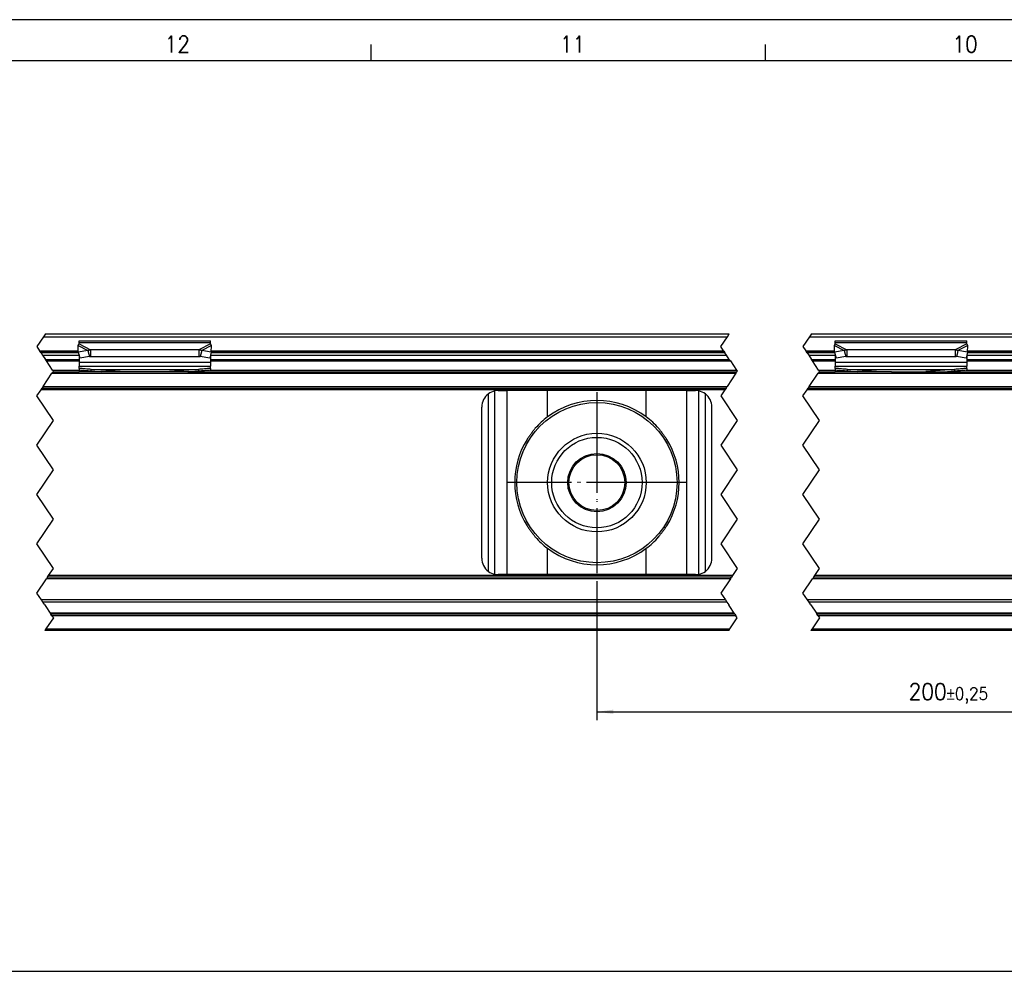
# Model space of a CAD drawing. Header units: millimetres. Extents: x -746 to 1206, y -530 to 959.
# Tile 11 of 46: x -481 to -361, y 386 to 502. Entities that reach past the tile are written whole.
import ezdxf

# ---------------------------------------------------------------- set-up
doc = ezdxf.new("R2010")
doc.units = ezdxf.units.MM
doc.linetypes.add('DOT_CENTER', pattern=[14, 12, -1, 0, -1])
doc.layers.add('1', color=7, linetype='Continuous')
doc.styles.add('CONVERTER_12', font='txt.shx', dxfattribs={"width": 0.9})
doc.dimstyles.new('ME10_DIM_33', dxfattribs={"dimtxt": 2, "dimasz": 2, "dimexe": 1, "dimexo": 1, "dimgap": 1, "dimtad": 1, "dimdsep": 46, "dimtxsty": 'CONVERTER_12', "dimsah": 1, "dimcen": 0.09, "dimclrd": 2, "dimclre": 2, "dimclrt": 2, "dimadec": 0, "dimazin": 0, "dimtol": 1, "dimtp": 0.4, "dimtm": 0.4, "dimtfac": 0.75, "dimtdec": 0, "dimtix": 1, "dimtmove": 0, "dimatfit": 3, "dimfxl": 1, "dimtolj": 1, "dimtzin": 0, "dimarcsym": 0})
doc.dimstyles.new('ME10_DIM_34', dxfattribs={"dimtxt": 2, "dimasz": 2, "dimexe": 1, "dimexo": 1, "dimgap": 1, "dimtad": 1, "dimdsep": 46, "dimtxsty": 'CONVERTER_12', "dimsah": 1, "dimcen": 0.09, "dimclrd": 2, "dimclre": 2, "dimclrt": 2, "dimadec": 0, "dimazin": 0, "dimtol": 1, "dimtp": 0.25, "dimtm": 0.25, "dimtfac": 0.75, "dimtdec": 0, "dimtix": 1, "dimtmove": 0, "dimatfit": 3, "dimfxl": 1, "dimtolj": 1, "dimtzin": 0, "dimarcsym": 0})

# ---------------------------------------------------------------- blocks, each defined once
blk = doc.blocks.new('SOPORTE_SV2-T__50', base_point=(-582.95, 427.45))
at = {"color": 2, "linetype": 'DOT_CENTER'}
for p, q in [((-477.79, 463.2), (-478.58, 462)), ((-477.55, 463.55), (-477.79, 463.2)), ((-395.38, 462), (-394.58, 463.2)), ((-394.58, 463.2), (-394.34, 463.55)), ((-384.58, 463.2), (-385.38, 462)), ((-384.34, 463.55), (-384.58, 463.2)), ((-478.58, 462), (-478.25, 461.5)), ((-478.25, 461.5), (-478.22, 461.45)), ((-478.08, 461.25), (-478.22, 461.45)), ((-478.08, 461.25), (-477.88, 460.95)), ((-395.04, 461.5), (-395.38, 462)), ((-395.01, 461.45), (-395.04, 461.5)), ((-395.01, 461.45), (-394.88, 461.25)), ((-394.68, 460.95), (-394.88, 461.25)), ((-385.38, 462), (-385.04, 461.5)), ((-385.04, 461.5), (-385.01, 461.45)), ((-384.88, 461.25), (-385.01, 461.45)), ((-384.88, 461.25), (-384.68, 460.95)), ((-477.88, 460.95), (-477.55, 460.45)), ((-477.42, 460.25), (-477.55, 460.45)), ((-476.68, 459.15), (-477.42, 460.25)), ((-394.34, 460.45), (-394.68, 460.95)), ((-394.34, 460.45), (-394.21, 460.25)), ((-394.21, 460.25), (-393.48, 459.15)), ((-384.68, 460.95), (-384.34, 460.45)), ((-384.21, 460.25), (-384.34, 460.45)), ((-383.48, 459.15), (-384.21, 460.25)), ((-476.62, 458.95), (-476.75, 458.75)), ((-476.58, 459), (-476.68, 459.15)), ((-476.62, 458.95), (-476.58, 459)), ((-393.54, 458.75), (-393.41, 458.95)), ((-393.48, 459.15), (-393.38, 459)), ((-393.38, 459), (-393.41, 458.95)), ((-383.41, 458.95), (-383.54, 458.75)), ((-383.38, 459), (-383.48, 459.15)), ((-383.41, 458.95), (-383.38, 459)), ((-477.82, 457.15), (-476.75, 458.75)), ((-393.54, 458.75), (-394.61, 457.15)), ((-384.61, 457.15), (-383.54, 458.75)), ((-478.58, 456), (-478.08, 456.75)), ((-478.08, 456.75), (-477.95, 456.95)), ((-477.82, 457.15), (-477.95, 456.95)), ((-394.88, 456.75), (-395.38, 456)), ((-394.74, 456.95), (-394.88, 456.75)), ((-394.74, 456.95), (-394.61, 457.15)), ((-385.38, 456), (-384.88, 456.75)), ((-384.88, 456.75), (-384.74, 456.95)), ((-384.61, 457.15), (-384.74, 456.95)), ((-476.58, 453), (-478.58, 456)), ((-395.38, 456), (-393.38, 453)), ((-383.38, 453), (-385.38, 456)), ((-478.58, 450), (-476.58, 453)), ((-393.38, 453), (-395.38, 450)), ((-385.38, 450), (-383.38, 453)), ((-476.58, 447), (-478.58, 450)), ((-395.38, 450), (-393.38, 447)), ((-383.38, 447), (-385.38, 450)), ((-478.58, 444), (-476.58, 447)), ((-393.38, 447), (-395.38, 444)), ((-385.38, 444), (-383.38, 447)), ((-476.58, 441), (-478.58, 444)), ((-395.38, 444), (-393.38, 441)), ((-383.38, 441), (-385.38, 444)), ((-478.58, 438), (-476.58, 441)), ((-393.38, 441), (-395.38, 438)), ((-385.38, 438), (-383.38, 441)), ((-476.58, 435), (-478.58, 438)), ((-395.38, 438), (-393.38, 435)), ((-383.38, 435), (-385.38, 438)), ((-477.15, 434.15), (-476.58, 435)), ((-393.38, 435), (-393.94, 434.15)), ((-383.94, 434.15), (-383.38, 435)), ((-478.58, 432), (-477.42, 433.75)), ((-477.28, 433.95), (-477.42, 433.75)), ((-477.28, 433.95), (-477.15, 434.15)), ((-394.21, 433.75), (-395.38, 432)), ((-394.21, 433.75), (-394.08, 433.95)), ((-393.94, 434.15), (-394.08, 433.95)), ((-385.38, 432), (-384.21, 433.75)), ((-384.08, 433.95), (-384.21, 433.75)), ((-384.08, 433.95), (-383.94, 434.15)), ((-478.03, 431.17), (-478.58, 432)), ((-395.38, 432), (-394.82, 431.17)), ((-384.82, 431.17), (-385.38, 432)), ((-477.84, 430.89), (-478.03, 431.17)), ((-477.63, 430.56), (-477.84, 430.89)), ((-477.63, 430.56), (-477.49, 430.36)), ((-477.49, 430.36), (-476.96, 429.57)), ((-394.82, 431.17), (-394.63, 430.89)), ((-394.63, 430.89), (-394.42, 430.56)), ((-394.28, 430.36), (-394.42, 430.56)), ((-393.75, 429.57), (-394.28, 430.36)), ((-384.63, 430.89), (-384.82, 431.17)), ((-384.42, 430.56), (-384.63, 430.89)), ((-384.42, 430.56), (-383.75, 429.57)), ((-476.58, 429), (-477.48, 427.65)), ((-476.96, 429.57), (-476.88, 429.45)), ((-476.75, 429.25), (-476.88, 429.45)), ((-476.75, 429.25), (-476.58, 429)), ((-394.28, 427.65), (-393.38, 429)), ((-393.68, 429.45), (-393.75, 429.57)), ((-393.68, 429.45), (-393.54, 429.25)), ((-393.38, 429), (-393.54, 429.25)), ((-383.38, 429), (-384.28, 427.65)), ((-383.75, 429.57), (-383.68, 429.45)), ((-383.54, 429.25), (-383.68, 429.45)), ((-383.54, 429.25), (-383.38, 429)), ((-477.48, 427.65), (-477.62, 427.45)), ((-394.41, 427.45), (-394.28, 427.65)), ((-384.28, 427.65), (-384.41, 427.45))]:
    blk.add_line(p, q, dxfattribs=at)
at = {"color": 3, "linetype": 'Continuous'}
for p, q in [((-477.79, 463.2), (-394.58, 463.2)), ((-473.45, 462.51), (-457.45, 462.51)), ((-381.45, 462.51), (-365.45, 462.51)), ((-478.25, 461.5), (-473.54, 461.5)), ((-473.52, 461.25), (-478.08, 461.25)), ((-473.56, 462.13), (-472.37, 461.51)), ((-473.45, 462.33), (-472.04, 461.6)), ((-457.45, 462.33), (-458.86, 461.6)), ((-457.34, 462.13), (-458.53, 461.51)), ((-394.88, 461.25), (-457.38, 461.25)), ((-457.36, 461.5), (-395.04, 461.5)), ((-385.04, 461.5), (-381.54, 461.5)), ((-381.52, 461.25), (-384.88, 461.25)), ((-381.56, 462.13), (-380.37, 461.51)), ((-381.45, 462.33), (-380.04, 461.6)), ((-365.45, 462.33), (-366.86, 461.6)), ((-365.34, 462.13), (-366.53, 461.51)), ((-319.76, 461.25), (-365.38, 461.25)), ((-365.36, 461.5), (-271.54, 461.5)), ((-477.88, 460.95), (-473.45, 460.95)), ((-477.42, 460.25), (-473.45, 460.25)), ((-473.45, 460.11), (-457.45, 460.11)), ((-457.45, 460.95), (-394.68, 460.95)), ((-457.45, 460.25), (-394.21, 460.25)), ((-384.68, 460.95), (-381.45, 460.95)), ((-384.21, 460.25), (-381.45, 460.25)), ((-381.45, 460.11), (-365.45, 460.11)), ((-365.45, 460.95), (-319.76, 460.95)), ((-365.45, 460.25), (-271.45, 460.25)), ((-476.68, 459.15), (-473.45, 459.15)), ((-471.96, 459.23), (-458.94, 459.23)), ((-471.96, 459.05), (-471.96, 459.12)), ((-458.94, 459.12), (-458.94, 459.05)), ((-457.54, 459.15), (-393.48, 459.15)), ((-383.48, 459.15), (-381.45, 459.15)), ((-379.96, 459.23), (-366.94, 459.23)), ((-379.96, 459.05), (-379.96, 459.12)), ((-366.94, 459.12), (-366.94, 459.05)), ((-365.54, 459.15), (-271.45, 459.15)), ((-476.75, 458.75), (-393.54, 458.75)), ((-383.54, 458.75), (-251.54, 458.75)), ((-394.88, 456.75), (-478.08, 456.75)), ((-477.82, 457.15), (-394.61, 457.15)), ((-422.85, 434.29), (-422.85, 456.61)), ((-421.38, 434.25), (-421.38, 456.65)), ((-416.46, 453.44), (-416.46, 456.65)), ((-404.44, 453.44), (-404.44, 456.65)), ((-399.52, 434.25), (-399.52, 456.65)), ((-398.05, 434.29), (-398.05, 456.61)), ((-252.88, 456.75), (-384.88, 456.75)), ((-384.61, 457.15), (-252.61, 457.15)), ((-423.65, 434.65), (-423.65, 456.25)), ((-397.25, 434.65), (-397.25, 456.25)), ((-416.46, 434.25), (-416.46, 437.46)), ((-404.44, 434.25), (-404.44, 437.46)), ((-394.21, 433.75), (-477.42, 433.75)), ((-393.94, 434.15), (-477.15, 434.15)), ((-252.21, 433.75), (-384.21, 433.75)), ((-251.94, 434.15), (-383.94, 434.15)), ((-394.63, 430.89), (-477.84, 430.89)), ((-252.63, 430.89), (-384.63, 430.89)), ((-393.75, 429.57), (-476.96, 429.57)), ((-393.54, 429.25), (-476.75, 429.25)), ((-251.76, 429.57), (-383.75, 429.57)), ((-251.54, 429.25), (-383.54, 429.25)), ((-477.48, 427.65), (-394.28, 427.65)), ((-384.28, 427.65), (-252.28, 427.65))]:
    blk.add_line(p, q, dxfattribs=at)
at = {"color": 7, "linetype": 'Continuous'}
for p, q in [((-477.55, 463.55), (-394.34, 463.55)), ((-473.45, 462.51), (-473.45, 462.72)), ((-473.45, 462.72), (-457.45, 462.72)), ((-473.45, 462.33), (-473.45, 462.51)), ((-457.45, 462.51), (-457.45, 462.72)), ((-457.45, 462.33), (-457.45, 462.51)), ((-384.58, 463.2), (-252.58, 463.2)), ((-384.34, 463.55), (-252.34, 463.55)), ((-381.45, 462.51), (-381.45, 462.72)), ((-381.45, 462.72), (-365.45, 462.72)), ((-381.45, 462.33), (-381.45, 462.51)), ((-365.45, 462.51), (-365.45, 462.72)), ((-365.45, 462.33), (-365.45, 462.51)), ((-478.22, 461.45), (-473.54, 461.45)), ((-473.54, 461.33), (-473.56, 462.13)), ((-472.37, 461.51), (-473.54, 461.33)), ((-473.54, 461.33), (-473.36, 460.6)), ((-472.37, 461.51), (-472.26, 461.07)), ((-472.04, 461.6), (-472.04, 461.09)), ((-458.86, 461.6), (-472.04, 461.6)), ((-458.86, 461.6), (-458.86, 461.09)), ((-458.53, 461.51), (-458.64, 461.07)), ((-457.36, 461.33), (-458.53, 461.51)), ((-457.36, 461.33), (-457.54, 460.6)), ((-457.36, 461.33), (-457.34, 462.13)), ((-457.36, 461.45), (-395.01, 461.45)), ((-385.01, 461.45), (-381.54, 461.45)), ((-381.54, 461.33), (-381.56, 462.13)), ((-380.37, 461.51), (-381.54, 461.33)), ((-381.54, 461.33), (-381.36, 460.6)), ((-380.37, 461.51), (-380.26, 461.07)), ((-380.04, 461.6), (-380.04, 461.09)), ((-366.86, 461.6), (-380.04, 461.6)), ((-366.86, 461.6), (-366.86, 461.09)), ((-366.53, 461.51), (-366.64, 461.07)), ((-365.36, 461.33), (-366.53, 461.51)), ((-365.36, 461.33), (-365.54, 460.6)), ((-365.36, 461.33), (-365.34, 462.13)), ((-365.36, 461.45), (-319.89, 461.45)), ((-477.55, 460.45), (-473.45, 460.45)), ((-473.45, 460.98), (-473.45, 460.11)), ((-473.45, 460.11), (-473.45, 459.62)), ((-472.18, 460.78), (-473.36, 460.6)), ((-472.26, 461.07), (-472.18, 460.78)), ((-472.04, 461.09), (-472.04, 460.75)), ((-458.86, 460.75), (-472.04, 460.75)), ((-458.86, 461.09), (-458.86, 460.75)), ((-458.64, 461.07), (-458.72, 460.78)), ((-457.54, 460.6), (-458.72, 460.78)), ((-457.45, 460.98), (-457.45, 460.11)), ((-457.45, 460.45), (-394.34, 460.45)), ((-457.45, 460.11), (-457.45, 459.62)), ((-384.34, 460.45), (-381.45, 460.45)), ((-381.45, 460.98), (-381.45, 460.11)), ((-381.45, 460.11), (-381.45, 459.62)), ((-380.18, 460.78), (-381.36, 460.6)), ((-380.26, 461.07), (-380.18, 460.78)), ((-380.04, 461.09), (-380.04, 460.75)), ((-366.86, 460.75), (-380.04, 460.75)), ((-366.86, 461.09), (-366.86, 460.75)), ((-366.64, 461.07), (-366.72, 460.78)), ((-365.54, 460.6), (-366.72, 460.78)), ((-365.45, 460.98), (-365.45, 460.11)), ((-365.45, 460.45), (-319.14, 460.45)), ((-365.45, 460.11), (-365.45, 459.62)), ((-476.62, 458.95), (-473.45, 458.95)), ((-473.45, 459.62), (-457.45, 459.62)), ((-473.45, 459.34), (-473.45, 459.62)), ((-473.45, 459.34), (-473.45, 459.16)), ((-473.45, 459.16), (-473.45, 458.95)), ((-470.69, 458.95), (-473.45, 458.95)), ((-468.45, 458.96), (-471.96, 459.23)), ((-471.96, 459.12), (-471.96, 459.23)), ((-471.96, 459.05), (-470.69, 458.95)), ((-466.6, 458.95), (-470.69, 458.95)), ((-466.6, 458.95), (-466.6, 458.95)), ((-460.21, 458.95), (-466.6, 458.95)), ((-458.94, 459.23), (-462.45, 458.96)), ((-460.21, 458.95), (-458.94, 459.05)), ((-460.21, 458.95), (-393.41, 458.95)), ((-458.94, 459.23), (-458.94, 459.12)), ((-457.45, 459.34), (-457.45, 459.62)), ((-457.45, 459.34), (-457.45, 459.16)), ((-383.41, 458.95), (-381.45, 458.95)), ((-381.45, 459.34), (-381.45, 459.62)), ((-381.45, 459.62), (-365.45, 459.62)), ((-381.45, 459.34), (-381.45, 459.16)), ((-381.45, 459.16), (-381.45, 458.95)), ((-378.69, 458.95), (-381.45, 458.95)), ((-376.45, 458.96), (-379.96, 459.23)), ((-379.96, 459.12), (-379.96, 459.23)), ((-379.96, 459.05), (-378.69, 458.95)), ((-374.6, 458.95), (-378.69, 458.95)), ((-374.6, 458.95), (-374.6, 458.95)), ((-374.6, 458.95), (-368.21, 458.95)), ((-366.94, 459.23), (-370.45, 458.96)), ((-368.21, 458.95), (-366.94, 459.05)), ((-368.21, 458.95), (-271.45, 458.95)), ((-366.94, 459.23), (-366.94, 459.12)), ((-365.45, 459.34), (-365.45, 459.62)), ((-365.45, 459.34), (-365.45, 459.16)), ((-477.95, 456.95), (-394.74, 456.95)), ((-422.45, 456.65), (-421.38, 456.65)), ((-416.46, 456.65), (-421.38, 456.65)), ((-404.44, 456.65), (-416.46, 456.65)), ((-399.52, 456.65), (-404.44, 456.65)), ((-399.52, 456.65), (-398.45, 456.65)), ((-384.74, 456.95), (-252.74, 456.95)), ((-424.45, 436.25), (-424.45, 454.65)), ((-396.45, 436.25), (-396.45, 454.65)), ((-394.08, 433.95), (-477.28, 433.95)), ((-421.38, 434.25), (-422.45, 434.25)), ((-416.46, 434.25), (-421.38, 434.25)), ((-404.44, 434.25), (-416.46, 434.25)), ((-399.52, 434.25), (-404.44, 434.25)), ((-398.45, 434.25), (-399.52, 434.25)), ((-252.08, 433.95), (-384.08, 433.95)), ((-394.82, 431.17), (-478.03, 431.17)), ((-252.82, 431.17), (-384.82, 431.17)), ((-393.68, 429.45), (-476.88, 429.45)), ((-251.68, 429.45), (-383.68, 429.45)), ((-394.41, 427.45), (-477.62, 427.45)), ((-252.41, 427.45), (-384.41, 427.45))]:
    blk.add_line(p, q, dxfattribs=at)
for radius in [9.75, 6, 5.5, 3.55, 3.4]:
    blk.add_circle((-410.45, 445.45), radius, dxfattribs=at)
for centre, radius, start, end in [((-422.45, 454.65), 2, 101.598, 126.8699), ((-422.45, 454.65), 2, 90, 101.598), ((-398.45, 454.65), 2, 78.402, 90), ((-398.45, 454.65), 2, 53.1301, 78.402), ((-422.45, 454.65), 2, 126.8699, 180), ((-410.45, 445.45), 10, 53.076, 126.924), ((-398.45, 454.65), 2, 0, 53.1301), ((-410.45, 445.45), 10, 126.924, 138.5708), ((-410.45, 445.45), 10, 41.4292, 53.076), ((-410.45, 445.45), 10, 148.2362, 211.7638), ((-410.45, 445.45), 10, 328.2363, 31.7637), ((-410.45, 445.45), 10, 221.4292, 233.076), ((-410.45, 445.45), 10, 306.924, 318.5708), ((-410.45, 445.45), 10, 233.076, 306.924), ((-422.45, 436.25), 2, 180, 233.1301), ((-398.45, 436.25), 2, 306.8699, 0), ((-422.45, 436.25), 2, 233.1301, 258.402), ((-422.45, 436.25), 2, 258.402, 270), ((-398.45, 436.25), 2, 270, 281.598), ((-398.45, 436.25), 2, 281.598, 306.8699)]:
    blk.add_arc(centre, radius, start, end, dxfattribs=at)
for points, knots in [([(-473.56, 462.13), (-473.55, 462.15), (-473.53, 462.18), (-473.51, 462.24), (-473.48, 462.29), (-473.46, 462.32), (-473.45, 462.33)], [0, 0, 0, 0, 0.0630544, 0.1234867, 0.1753749, 0.2333288, 0.2333288, 0.2333288, 0.2333288]), ([(-472.04, 461.6), (-472.06, 461.6), (-472.12, 461.59), (-472.2, 461.56), (-472.28, 461.54), (-472.34, 461.52), (-472.37, 461.51)], [0, 0, 0, 0, 0.0849289, 0.1704941, 0.2526182, 0.3435203, 0.3435203, 0.3435203, 0.3435203]), ([(-458.53, 461.51), (-458.56, 461.52), (-458.61, 461.54), (-458.7, 461.56), (-458.78, 461.59), (-458.84, 461.6), (-458.86, 461.6)], [0, 0, 0, 0, 0.0837038, 0.1730262, 0.2625573, 0.3435202, 0.3435202, 0.3435202, 0.3435202]), ([(-457.34, 462.13), (-457.35, 462.15), (-457.37, 462.19), (-457.39, 462.24), (-457.42, 462.29), (-457.44, 462.32), (-457.45, 462.33)], [0, 0, 0, 0, 0.0669463, 0.1234866, 0.179919, 0.233329, 0.233329, 0.233329, 0.233329]), ([(-381.56, 462.13), (-381.55, 462.14), (-381.53, 462.18), (-381.51, 462.24), (-381.48, 462.29), (-381.46, 462.32), (-381.45, 462.33)], [0, 0, 0, 0, 0.0583422, 0.1234865, 0.1837171, 0.2333289, 0.2333289, 0.2333289, 0.2333289]), ([(-380.04, 461.6), (-380.06, 461.6), (-380.12, 461.59), (-380.2, 461.56), (-380.29, 461.54), (-380.34, 461.52), (-380.37, 461.51)], [0, 0, 0, 0, 0.080963, 0.170494, 0.2598164, 0.3435202, 0.3435202, 0.3435202, 0.3435202]), ([(-366.53, 461.51), (-366.56, 461.52), (-366.62, 461.54), (-366.7, 461.56), (-366.78, 461.59), (-366.84, 461.6), (-366.86, 461.6)], [0, 0, 0, 0, 0.0909021, 0.1730263, 0.2585914, 0.3435203, 0.3435203, 0.3435203, 0.3435203]), ([(-365.34, 462.13), (-365.35, 462.15), (-365.37, 462.19), (-365.39, 462.24), (-365.42, 462.29), (-365.44, 462.32), (-365.45, 462.33)], [0, 0, 0, 0, 0.0669463, 0.1234866, 0.1753749, 0.2333288, 0.2333288, 0.2333288, 0.2333288]), ([(-472.04, 460.75), (-472.05, 460.75), (-472.07, 460.75), (-472.11, 460.76), (-472.15, 460.77), (-472.17, 460.78), (-472.18, 460.78)], [0, 0, 0, 0, 0.0383658, 0.0760959, 0.1140041, 0.1512902, 0.1512902, 0.1512902, 0.1512902]), ([(-458.72, 460.78), (-458.73, 460.78), (-458.75, 460.77), (-458.79, 460.76), (-458.83, 460.75), (-458.85, 460.75), (-458.86, 460.75)], [0, 0, 0, 0, 0.0372861, 0.0751943, 0.1129244, 0.1512902, 0.1512902, 0.1512902, 0.1512902]), ([(-380.04, 460.75), (-380.05, 460.75), (-380.07, 460.75), (-380.11, 460.76), (-380.15, 460.77), (-380.17, 460.78), (-380.18, 460.78)], [0, 0, 0, 0, 0.0383658, 0.0760959, 0.1140041, 0.1512902, 0.1512902, 0.1512902, 0.1512902]), ([(-366.72, 460.78), (-366.73, 460.78), (-366.75, 460.77), (-366.79, 460.76), (-366.83, 460.75), (-366.85, 460.75), (-366.86, 460.75)], [0, 0, 0, 0, 0.0372861, 0.0751943, 0.1129244, 0.1512902, 0.1512902, 0.1512902, 0.1512902]), ([(-471.96, 459.23), (-472.08, 459.24), (-472.33, 459.26), (-472.7, 459.29), (-473.08, 459.32), (-473.33, 459.33), (-473.45, 459.34)], [0, 0, 0, 0, 0.373701, 0.747543, 1.121151, 1.494893, 1.494893, 1.494893, 1.494893]), ([(-473.45, 459.16), (-473.33, 459.15), (-473.08, 459.13), (-472.7, 459.1), (-472.33, 459.08), (-472.08, 459.06), (-471.96, 459.05)], [0, 0, 0, 0, 0.373698, 0.747255, 1.121047, 1.494694, 1.494694, 1.494694, 1.494694]), ([(-457.45, 459.34), (-457.57, 459.33), (-457.82, 459.32), (-458.2, 459.29), (-458.57, 459.26), (-458.82, 459.24), (-458.94, 459.23)], [0, 0, 0, 0, 0.373743, 0.74735, 1.121191, 1.494893, 1.494893, 1.494893, 1.494893]), ([(-458.94, 459.05), (-458.82, 459.06), (-458.57, 459.08), (-458.2, 459.1), (-457.82, 459.13), (-457.57, 459.15), (-457.45, 459.16)], [0, 0, 0, 0, 0.373642, 0.747439, 1.120992, 1.494694, 1.494694, 1.494694, 1.494694]), ([(-379.96, 459.23), (-380.08, 459.24), (-380.33, 459.26), (-380.7, 459.29), (-381.08, 459.32), (-381.33, 459.33), (-381.45, 459.34)], [0, 0, 0, 0, 0.373701, 0.747543, 1.121145, 1.494893, 1.494893, 1.494893, 1.494893]), ([(-381.45, 459.16), (-381.33, 459.15), (-381.08, 459.13), (-380.7, 459.1), (-380.33, 459.08), (-380.08, 459.06), (-379.96, 459.05)], [0, 0, 0, 0, 0.373702, 0.747255, 1.121046, 1.494694, 1.494694, 1.494694, 1.494694]), ([(-365.45, 459.34), (-365.57, 459.33), (-365.82, 459.32), (-366.2, 459.29), (-366.57, 459.26), (-366.82, 459.24), (-366.94, 459.23)], [0, 0, 0, 0, 0.373742, 0.74735, 1.121191, 1.494893, 1.494893, 1.494893, 1.494893]), ([(-366.94, 459.05), (-366.82, 459.06), (-366.57, 459.08), (-366.2, 459.1), (-365.82, 459.13), (-365.57, 459.15), (-365.45, 459.16)], [0, 0, 0, 0, 0.373647, 0.747439, 1.120992, 1.494694, 1.494694, 1.494694, 1.494694]), ([(-417.95, 452.07), (-418.03, 451.96), (-418.21, 451.74), (-418.46, 451.4), (-418.71, 451.06), (-418.87, 450.83), (-418.95, 450.71)], [0, 0, 0, 0, 0.418104, 0.842646, 1.25962, 1.685167, 1.685167, 1.685167, 1.685167]), ([(-401.95, 450.71), (-402.03, 450.83), (-402.19, 451.06), (-402.44, 451.4), (-402.69, 451.74), (-402.87, 451.96), (-402.95, 452.07)], [0, 0, 0, 0, 0.425548, 0.842522, 1.267064, 1.685169, 1.685169, 1.685169, 1.685169]), ([(-418.95, 440.19), (-418.87, 440.07), (-418.71, 439.84), (-418.46, 439.5), (-418.21, 439.16), (-418.03, 438.94), (-417.95, 438.83)], [0, 0, 0, 0, 0.425548, 0.842521, 1.267063, 1.685167, 1.685167, 1.685167, 1.685167]), ([(-402.95, 438.83), (-402.87, 438.94), (-402.69, 439.16), (-402.44, 439.5), (-402.19, 439.84), (-402.03, 440.07), (-401.95, 440.19)], [0, 0, 0, 0, 0.418104, 0.842647, 1.259621, 1.685169, 1.685169, 1.685169, 1.685169])]:
    blk.add_open_spline(points, degree=3, knots=knots, dxfattribs=at)
at = {"layer": '1', "color": 2, "linetype": 'DOT_CENTER'}
for p, q in [((-458.21, 458.95), (-472.69, 458.95)), ((-410.45, 456.45), (-410.45, 434.45)), ((-410.45, 456.2), (-410.45, 434.7)), ((-399.45, 445.45), (-421.45, 445.45)), ((-399.7, 445.45), (-421.2, 445.45))]:
    blk.add_line(p, q, dxfattribs=at)
blk = doc.blocks.new('*D97')
at = {"layer": '1', "color": 2, "linetype": 'Continuous'}
for p, q in [((-582.95, 433.15), (-582.95, 384.98)), ((-77.95, 433.15), (-77.95, 384.98)), ((-582.95, 385.98), (-77.95, 385.98))]:
    blk.add_line(p, q, dxfattribs=at)
at = {"layer": '1', "color": 2}
for points in [[(-580.95, 386.24), (-580.95, 385.72), (-582.95, 385.98)], [(-79.95, 385.72), (-79.95, 386.24), (-77.95, 385.98)]]:
    blk.add_solid(points, dxfattribs=at)
at = {"layer": '1', "color": 2, "insert": (-341.56, 387.18), "char_height": 2, "attachment_point": 7, "rotation": 0.0001, "line_spacing_factor": 0.60024, "style": 'CONVERTER_12'}
blk.add_mtext('\\C2;\\C2;\\C2;925\\C2;\\H1.5;{\\Fgdt;`}0,4\\C2;[CM+105]', dxfattribs=at)
blk = doc.blocks.new('*D98')
at = {"layer": '1', "color": 2, "linetype": 'Continuous'}
for p, q in [((-318.45, 436.95), (-318.45, 416.56)), ((-410.45, 433.45), (-410.45, 416.56)), ((-410.45, 417.56), (-318.45, 417.56))]:
    blk.add_line(p, q, dxfattribs=at)
at = {"layer": '1', "color": 2}
for points in [[(-408.45, 417.82), (-408.45, 417.3), (-410.45, 417.56)], [(-320.45, 417.3), (-320.45, 417.82), (-318.45, 417.56)]]:
    blk.add_solid(points, dxfattribs=at)
at = {"layer": '1', "color": 2, "insert": (-372.53, 418.56), "char_height": 2, "attachment_point": 7, "rotation": 0.0001, "line_spacing_factor": 0.60024, "style": 'CONVERTER_12'}
blk.add_mtext('\\C2;200\\C2;\\H1.5;{\\Fgdt;`}0,25', dxfattribs=at)
blk = doc.blocks.new('_A1', base_point=(89.41, -87.22))
at = {"layer": '1', "color": 2, "linetype": 'Continuous'}
for p, q in [((94.41, 501.78), (-745.59, 501.78)), ((-437.94, 498.78), (-437.94, 496.78)), ((-390, 498.78), (-390, 496.78))]:
    blk.add_line(p, q, dxfattribs=at)
at = {"layer": '1', "color": 7, "linetype": 'Continuous'}
blk.add_line((89.41, 496.78), (-725.59, 496.78), dxfattribs=at)
at = {"layer": '1', "color": 2, "char_height": 2, "attachment_point": 4, "line_spacing_factor": 1.20048, "style": 'CONVERTER_12'}
for s, insert in [('12', (-463.05, 498.81)), ('11', (-414.95, 498.81)), ('10', (-367.2, 498.81))]:
    blk.add_mtext(s, dxfattribs=dict(at, insert=insert))
blk = doc.blocks.new('Front4', base_point=(-495.45, 445.5))
blk.add_blockref('SOPORTE_SV2-T__50', (-582.95, 427.45))
at = {"layer": '1'}
dim = blk.add_linear_dim(base=(-410.45, 417.558), p1=(-318.45, 437.95), p2=(-410.45, 434.45), dimstyle='ME10_DIM_34', dxfattribs=at)
dim.commit()
dim.dimension.update_dxf_attribs({"geometry": '*D98', "text_midpoint": (-367.041, 419.558), "text_rotation": 0.00014})
dim = blk.add_linear_dim(base=(-582.95, 385.979), p1=(-77.95, 434.15), p2=(-582.95, 434.15), text='<>[CM+105]', dimstyle='ME10_DIM_33', override={"dimpost": '<>[CM+105]'}, dxfattribs=at)
dim.commit()
dim.dimension.update_dxf_attribs({"geometry": '*D97', "text_midpoint": (-330.45, 388.179), "text_rotation": 0.00014})

msp = doc.modelspace()

# ---------------------------------------------------------------- block references
for name, p in [('_A1', (89.41, -87.22)), ('Front4', (-495.45, 445.5))]:
    msp.add_blockref(name, p)

doc.saveas('drawing.dxf')
